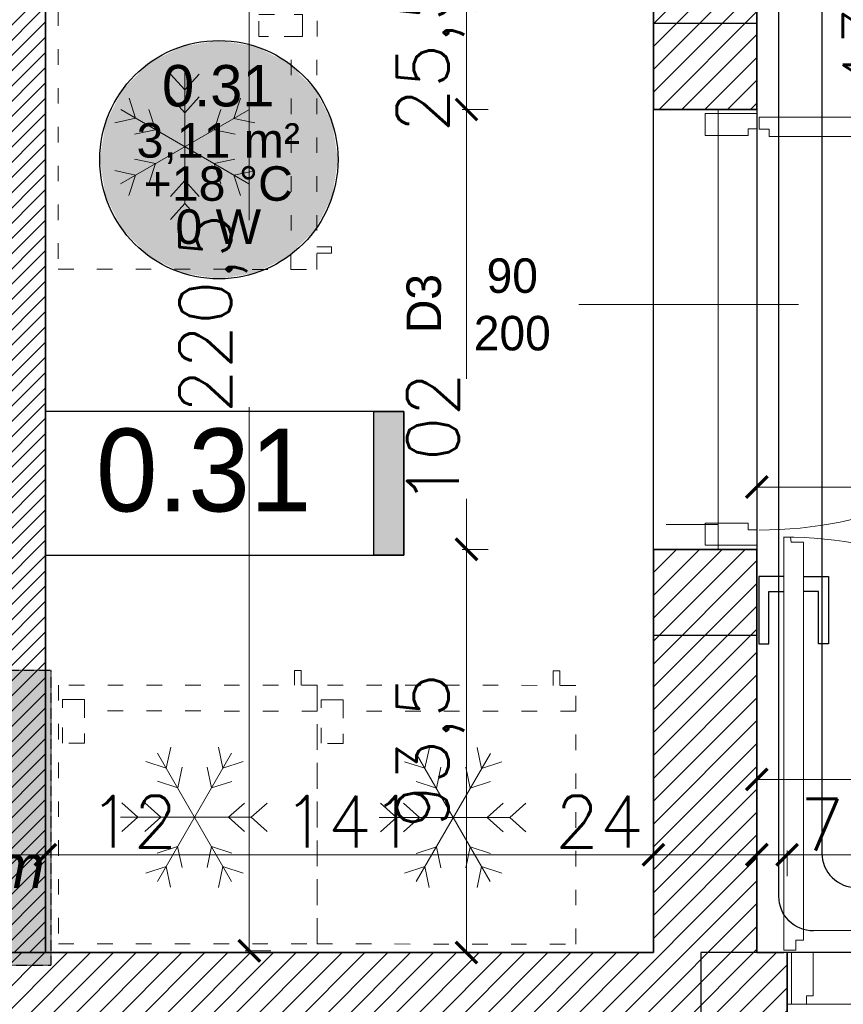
# Model space of a CAD drawing. Header units: millimetres. Extents: x -740 to 33545, y -26688 to 22494.
# Tile 110 of 256: x 9088 to 9279, y 10822 to 11050. Entities that reach past the tile are written whole.
import ezdxf
from ezdxf.enums import TextEntityAlignment as Align
from ezdxf.lldxf.tags import DXFTag

# ---------------------------------------------------------------- set-up
doc = ezdxf.new("R2010")
doc.units = ezdxf.units.MM
doc.header["$MEASUREMENT"] = 0
doc.linetypes.add('ACAD_ISO03W100', pattern=[30, 12, -18])
doc.linetypes.add('HIDDENX2', pattern=[0.1905, 0.127, -0.0635])
doc.layers.get('Defpoints').update_dxf_attribs({"color": 252})
for name, color, linetype in [('_I_EKO_PODKLAD 3', 252, 'Continuous'), ('stolarka', 252, 'Continuous'), ('tabelki opis', 252, 'Continuous'), ('ULTRA-GASTRO TECHNOLOGIA', 252, 'Continuous')]:
    doc.layers.add(name, color=color, linetype=linetype)
for name, color, linetype, lineweight in [('A_istniejące ściany', 252, 'Continuous', 35), ('A_l.przerywana', 252, 'ICAD_ISO03W100', 9), ('A_opisy', 252, 'Continuous', 15), ('A_wyposażenie', 252, 'Continuous', 9), ('l.przerywana', 252, 'ICAD_ISO03W100', 5), ('l.wypełnien', 252, 'Continuous', 5), ('wymiarowanie', 252, 'Continuous', 9)]:
    doc.layers.add(name, color=color, linetype=linetype, lineweight=lineweight)
for name, color, linetype, lineweight, true_color in [('IS_Heating_cooling floor', 7, 'HIDDENX2', 25, 0x008000), ('IS_Room (Automatic)', 7, 'Continuous', 25, 0x000000), ('IS_Strefa podłóg', 7, 'Continuous', 25, 0x008000), ('IS_Wężownica OChP', 7, 'Continuous', 25, 0x800080)]:
    doc.layers.add(name, color=color, linetype=linetype, lineweight=lineweight, true_color=true_color)
doc.styles.add('Arial_____', font='arial.ttf')
doc.styles.add('Arial__I__', font='ariali.ttf')
doc.styles.add('styl2', font='simplex.shx')
tags = doc.linetypes.add('ICAD_ISO03W100', pattern=[30, 12, -18]).pattern_tags.tags
tags[6:7] = [DXFTag(74, 4), DXFTag(75, 0), DXFTag(340, '0'), DXFTag(46, 1.0), DXFTag(50, 0.0), DXFTag(44, 0.0), DXFTag(45, 0.0)]
tags[4:5] = [DXFTag(74, 4), DXFTag(75, 0), DXFTag(340, '0'), DXFTag(46, 1.0), DXFTag(50, 0.0), DXFTag(44, 0.0), DXFTag(45, 0.0)]
doc.dimstyles.new('Skala 1-50', dxfattribs={"dimtxt": 12, "dimasz": 5, "dimexe": 1, "dimexo": 1, "dimgap": 1.5, "dimtad": 1, "dimdec": 1, "dimrnd": 0.5, "dimtxsty": 'styl2', "dimblk": 'ARCHTICK', "dimcen": 5, "dimadec": 0, "dimazin": 0, "dimtfac": 1, "dimtdec": 1, "dimtmove": 1, "dimatfit": 3, "dimldrblk": 'ARCHTICK', "dimfxl": 0, "dimlwd": -1, "dimlwe": -1, "dimarcsym": 0})

# ---------------------------------------------------------------- blocks, each defined once
blk = doc.blocks.new('_ArchTick')
at = {"color": 0, "linetype": 'ByBlock', "const_width": 0.15}
blk.add_lwpolyline([(-0.5, -0.5), (0.5, 0.5)], dxfattribs=at)
blk = doc.blocks.new('*D1148')
at = {"layer": 'Defpoints', "color": 0}
for p in [(9384.19, 11058.36), (9259.19, 11044.42), (9384.19, 11040.75)]:
    blk.add_point(p, dxfattribs=at)
at = {"layer": 'wymiarowanie', "color": 0}
for p, q in [((9259.19, 11053.36), (9259.19, 11059.36)), ((9259.19, 11058.36), (9302.96, 11058.36)), ((9384.19, 11058.36), (9330.59, 11058.36)), ((9384.19, 11053.36), (9384.19, 11059.36))]:
    blk.add_line(p, q, dxfattribs=at)
at = {"layer": 'wymiarowanie', "color": 0, "xscale": 5, "yscale": 5, "zscale": 5, "rotation": 180}
blk.add_blockref('_ArchTick', (9259.19, 11058.36), dxfattribs=at)
at = {"layer": 'wymiarowanie', "color": 0, "xscale": 5, "yscale": 5, "zscale": 5}
blk.add_blockref('_ArchTick', (9384.19, 11058.36), dxfattribs=at)
at = {"layer": 'wymiarowanie', "color": 0, "insert": (9316.77, 11066.16), "char_height": 12, "attachment_point": 5, "style": 'styl2'}
blk.add_mtext('125', dxfattribs=at)
blk = doc.blocks.new('A$C176D455E')
at = {"layer": '_I_EKO_PODKLAD 3', "lineweight": 9}
for p, q in [((16.24, 30.32), (12.93, 34.01)), ((16.24, 30.32), (19.55, 34.01)), ((16.24, 0), (16.24, 30.32)), ((4.85, 23.74), (3.31, 28.45)), ((16.24, 25.02), (12.93, 28.71)), ((16.24, 25.02), (19.55, 28.71)), ((27.64, 23.74), (29.17, 28.45)), ((31.11, 8.58), (1.38, 25.75)), ((1.38, 8.58), (31.11, 25.75)), ((9.44, 21.09), (7.9, 25.8)), ((23.04, 21.09), (24.58, 25.8)), ((4.85, 23.74), (0, 22.72)), ((27.64, 23.74), (32.48, 22.72)), ((9.44, 21.09), (4.59, 20.07)), ((23.04, 21.09), (27.89, 20.07)), ((9.44, 13.24), (4.59, 14.26)), ((23.04, 13.24), (27.89, 14.26)), ((4.85, 10.59), (0, 11.61)), ((9.44, 13.24), (7.9, 8.53)), ((23.04, 13.24), (24.58, 8.53)), ((27.64, 10.59), (32.48, 11.61)), ((4.85, 10.59), (3.31, 5.88)), ((16.24, 9.31), (12.93, 5.62)), ((16.24, 9.31), (19.55, 5.62)), ((27.64, 10.59), (29.17, 5.88)), ((16.24, 4.01), (12.93, 0.32)), ((16.24, 4.01), (19.55, 0.32))]:
    blk.add_line(p, q, dxfattribs=at)
blk = doc.blocks.new('A$C740E6856')
at = {"layer": '_I_EKO_PODKLAD 3', "linetype": 'ACAD_ISO03W100', "lineweight": 13, "ltscale": 0.3}
for p, q in [((9.37, 60), (9.37, 6.02)), ((0, 54.74), (3.37, 54.74))]:
    blk.add_line(p, q, dxfattribs=at)
at = {"layer": '_I_EKO_PODKLAD 3', "lineweight": 13}
for p, q in [((3.37, 56.27), (0, 56.27)), ((0, 56.27), (0, 54.74))]:
    blk.add_line(p, q, dxfattribs=at)
at = {"layer": '_I_EKO_PODKLAD 3', "linetype": 'ACAD_ISO03W100', "lineweight": 13, "ltscale": 0.3}
blk.add_lwpolyline([(3.37, 0), (63.37, 0), (63.37, 60), (3.37, 60)], close=True, dxfattribs=at)
at = {"layer": '_I_EKO_PODKLAD 3', "linetype": 'ACAD_ISO03W100', "lineweight": 13, "ltscale": 0.5}
blk.add_lwpolyline([(8.65, 0.91), (6.75, 0.91), (6.75, 6.02), (10.98, 6.02)], dxfattribs=at)
at = {"layer": '_I_EKO_PODKLAD 3', "linetype": 'ACAD_ISO03W100', "lineweight": 13, "ltscale": 0.3}
blk.add_lwpolyline([(14.61, 6.02), (16.85, 6.02), (16.85, 0.91), (11.8, 0.91)], dxfattribs=at)
at = {"layer": '_I_EKO_PODKLAD 3'}
blk.add_blockref('A$C176D455E', (17.78, 14.41), dxfattribs=at)
blk = doc.blocks.new('*D2263')
at = {"layer": 'Defpoints', "color": 0}
for p in [(9154.45, 11054.32), (9141.48, 10833.91), (9160.29, 10833.91)]:
    blk.add_point(p, dxfattribs=at)
at = {"layer": 'wymiarowanie', "color": 0}
for p, q in [((9146.48, 11054.32), (9140.48, 11054.32)), ((9141.48, 11054.32), (9141.48, 11003.38)), ((9141.48, 10833.91), (9141.48, 10959.98)), ((9146.48, 10833.91), (9140.48, 10833.91))]:
    blk.add_line(p, q, dxfattribs=at)
at = {"layer": 'wymiarowanie', "color": 0, "xscale": 5, "yscale": 5, "zscale": 5}
for p, rotation in [((9141.48, 11054.32), 90), ((9141.48, 10833.91), 270)]:
    blk.add_blockref('_ArchTick', p, dxfattribs=dict(at, rotation=rotation))
at = {"layer": 'wymiarowanie', "color": 0, "insert": (9133.13, 10981.68), "char_height": 12, "attachment_point": 5, "rotation": 90, "style": 'styl2'}
blk.add_mtext('220,5', dxfattribs=at)
blk = doc.blocks.new('*D2268')
at = {"layer": 'Defpoints', "color": 0}
for p in [(9259.19, 10886.01), (9604.19, 10886.01), (9259.19, 10873.67)]:
    blk.add_point(p, dxfattribs=at)
at = {"layer": 'wymiarowanie', "color": 0}
for p, q in [((9259.19, 10878.67), (9259.19, 10872.67)), ((9604.19, 10878.67), (9604.19, 10872.67)), ((9259.19, 10873.67), (9399.62, 10873.67)), ((9604.19, 10873.67), (9429.04, 10873.67))]:
    blk.add_line(p, q, dxfattribs=at)
at = {"layer": 'wymiarowanie', "color": 0, "xscale": 5, "yscale": 5, "zscale": 5, "rotation": 180}
blk.add_blockref('_ArchTick', (9259.19, 10873.67), dxfattribs=at)
at = {"layer": 'wymiarowanie', "color": 0, "xscale": 5, "yscale": 5, "zscale": 5}
blk.add_blockref('_ArchTick', (9604.19, 10873.67), dxfattribs=at)
at = {"layer": 'wymiarowanie', "color": 0, "insert": (9414.33, 10881.47), "char_height": 12, "attachment_point": 5, "style": 'styl2'}
blk.add_mtext('345', dxfattribs=at)
blk = doc.blocks.new('*D2269')
at = {"layer": 'Defpoints', "color": 0}
for p in [(9235.19, 10871.63), (9259.19, 10868.55), (9235.19, 10856.21)]:
    blk.add_point(p, dxfattribs=at)
at = {"layer": 'wymiarowanie', "color": 0}
for p, q in [((9235.19, 10861.21), (9235.19, 10855.21)), ((9259.19, 10861.21), (9259.19, 10855.21)), ((9259.19, 10856.21), (9235.19, 10856.21))]:
    blk.add_line(p, q, dxfattribs=at)
at = {"layer": 'wymiarowanie', "color": 0, "xscale": 5, "yscale": 5, "zscale": 5, "rotation": 180}
blk.add_blockref('_ArchTick', (9235.19, 10856.21), dxfattribs=at)
at = {"layer": 'wymiarowanie', "color": 0, "xscale": 5, "yscale": 5, "zscale": 5}
blk.add_blockref('_ArchTick', (9259.19, 10856.21), dxfattribs=at)
at = {"layer": 'wymiarowanie', "color": 0, "insert": (9222.63, 10863.86), "char_height": 12, "attachment_point": 5, "style": 'styl2'}
blk.add_mtext('24', dxfattribs=at)
blk = doc.blocks.new('*D2270')
at = {"layer": 'Defpoints', "color": 0}
for p in [(9094.19, 10875.58), (9235.19, 10871.63), (9094.19, 10856.21)]:
    blk.add_point(p, dxfattribs=at)
at = {"layer": 'wymiarowanie', "color": 0}
for p, q in [((9094.19, 10861.21), (9094.19, 10855.21)), ((9235.19, 10861.21), (9235.19, 10855.21)), ((9235.19, 10856.21), (9094.19, 10856.21))]:
    blk.add_line(p, q, dxfattribs=at)
at = {"layer": 'wymiarowanie', "color": 0, "xscale": 5, "yscale": 5, "zscale": 5, "rotation": 180}
blk.add_blockref('_ArchTick', (9094.19, 10856.21), dxfattribs=at)
at = {"layer": 'wymiarowanie', "color": 0, "xscale": 5, "yscale": 5, "zscale": 5}
blk.add_blockref('_ArchTick', (9235.19, 10856.21), dxfattribs=at)
at = {"layer": 'wymiarowanie', "color": 0, "insert": (9164.69, 10863.86), "char_height": 12, "attachment_point": 5, "style": 'styl2'}
blk.add_mtext('141', dxfattribs=at)
blk = doc.blocks.new('*D2273')
at = {"layer": 'Defpoints', "color": 0}
for p in [(9082.19, 10869.69), (9094.19, 10869.69), (9082.19, 10856.21)]:
    blk.add_point(p, dxfattribs=at)
at = {"layer": 'wymiarowanie', "color": 0}
for p, q in [((9082.19, 10861.21), (9082.19, 10855.21)), ((9094.19, 10861.21), (9094.19, 10855.21)), ((9094.19, 10856.21), (9082.19, 10856.21)), ((9094.19, 10856.21), (9123.82, 10856.21))]:
    blk.add_line(p, q, dxfattribs=at)
at = {"layer": 'wymiarowanie', "color": 0, "xscale": 5, "yscale": 5, "zscale": 5, "rotation": 180}
blk.add_blockref('_ArchTick', (9082.19, 10856.21), dxfattribs=at)
at = {"layer": 'wymiarowanie', "color": 0, "xscale": 5, "yscale": 5, "zscale": 5}
blk.add_blockref('_ArchTick', (9094.19, 10856.21), dxfattribs=at)
at = {"layer": 'wymiarowanie', "color": 0, "insert": (9114.56, 10863.86), "char_height": 12, "attachment_point": 5, "style": 'styl2'}
blk.add_mtext('12', dxfattribs=at)
blk = doc.blocks.new('*D2538')
at = {"layer": 'Defpoints', "color": 0}
for p in [(9384.19, 10958.52), (9259.19, 10954.08), (9384.19, 10941.47)]:
    blk.add_point(p, dxfattribs=at)
at = {"layer": 'wymiarowanie', "color": 0}
for p, q in [((9259.19, 10946.47), (9259.19, 10940.47)), ((9384.19, 10946.47), (9384.19, 10940.47)), ((9259.19, 10941.47), (9384.19, 10941.47))]:
    blk.add_line(p, q, dxfattribs=at)
at = {"layer": 'wymiarowanie', "color": 0, "xscale": 5, "yscale": 5, "zscale": 5, "rotation": 180}
blk.add_blockref('_ArchTick', (9259.19, 10941.47), dxfattribs=at)
at = {"layer": 'wymiarowanie', "color": 0, "xscale": 5, "yscale": 5, "zscale": 5}
blk.add_blockref('_ArchTick', (9384.19, 10941.47), dxfattribs=at)
at = {"layer": 'wymiarowanie', "color": 0, "insert": (9321.69, 10949.27), "char_height": 12, "attachment_point": 5, "style": 'styl2'}
blk.add_mtext('125', dxfattribs=at)
blk = doc.blocks.new('*D2542')
at = {"layer": 'Defpoints', "color": 0}
for p in [(9266.19, 10856.21), (9259.19, 10833.52), (9266.19, 10833.52)]:
    blk.add_point(p, dxfattribs=at)
at = {"layer": 'wymiarowanie', "color": 0}
for p, q in [((9259.19, 10851.21), (9259.19, 10857.21)), ((9266.19, 10851.21), (9266.19, 10857.21)), ((9259.19, 10856.21), (9266.19, 10856.21))]:
    blk.add_line(p, q, dxfattribs=at)
at = {"layer": 'wymiarowanie', "color": 0, "xscale": 5, "yscale": 5, "zscale": 5, "rotation": 180}
blk.add_blockref('_ArchTick', (9259.19, 10856.21), dxfattribs=at)
at = {"layer": 'wymiarowanie', "color": 0, "xscale": 5, "yscale": 5, "zscale": 5}
blk.add_blockref('_ArchTick', (9266.19, 10856.21), dxfattribs=at)
at = {"layer": 'wymiarowanie', "color": 0, "insert": (9274.31, 10863.19), "char_height": 12, "attachment_point": 5, "style": 'styl2'}
blk.add_mtext('7', dxfattribs=at)
blk = doc.blocks.new('*D2543')
at = {"layer": 'Defpoints', "color": 0}
for p in [(9368.19, 10856.21), (9266.19, 10833.52), (9368.19, 10833.52)]:
    blk.add_point(p, dxfattribs=at)
at = {"layer": 'wymiarowanie', "color": 0}
for p, q in [((9266.19, 10851.21), (9266.19, 10857.21)), ((9368.19, 10851.21), (9368.19, 10857.21)), ((9266.19, 10856.21), (9332.42, 10856.21)), ((9368.19, 10856.21), (9360.19, 10856.21))]:
    blk.add_line(p, q, dxfattribs=at)
at = {"layer": 'wymiarowanie', "color": 0, "xscale": 5, "yscale": 5, "zscale": 5, "rotation": 180}
blk.add_blockref('_ArchTick', (9266.19, 10856.21), dxfattribs=at)
at = {"layer": 'wymiarowanie', "color": 0, "xscale": 5, "yscale": 5, "zscale": 5}
blk.add_blockref('_ArchTick', (9368.19, 10856.21), dxfattribs=at)
at = {"layer": 'wymiarowanie', "color": 0, "insert": (9346.3, 10864.01), "char_height": 12, "attachment_point": 5, "style": 'styl2'}
blk.add_mtext('102', dxfattribs=at)
blk = doc.blocks.new('*D2710')
at = {"layer": 'Defpoints', "color": 0}
for p in [(9235.19, 11054.32), (9191.85, 11029.02), (9235.19, 11029.02)]:
    blk.add_point(p, dxfattribs=at)
at = {"layer": 'wymiarowanie', "color": 0}
for p, q in [((9196.85, 11054.32), (9190.85, 11054.32)), ((9191.85, 11054.32), (9191.85, 11029.02)), ((9196.85, 11029.02), (9190.85, 11029.02))]:
    blk.add_line(p, q, dxfattribs=at)
at = {"layer": 'wymiarowanie', "color": 0, "xscale": 5, "yscale": 5, "zscale": 5}
for p, rotation in [((9191.85, 11054.32), 90), ((9191.85, 11029.02), 270)]:
    blk.add_blockref('_ArchTick', p, dxfattribs=dict(at, rotation=rotation))
at = {"layer": 'wymiarowanie', "color": 0, "insert": (9183.5, 11041.67), "char_height": 12, "attachment_point": 5, "rotation": 90, "style": 'styl2'}
blk.add_mtext('25,5', dxfattribs=at)
blk = doc.blocks.new('*D2711')
at = {"layer": 'Defpoints', "color": 0}
for p in [(9235.19, 11029.02), (9191.85, 10927.02), (9235.19, 10927.02)]:
    blk.add_point(p, dxfattribs=at)
at = {"layer": 'wymiarowanie', "color": 0}
for p, q in [((9196.85, 11029.02), (9190.85, 11029.02)), ((9191.85, 11029.02), (9191.85, 10966.53)), ((9191.85, 10927.02), (9191.85, 10938.76)), ((9196.85, 10927.02), (9190.85, 10927.02))]:
    blk.add_line(p, q, dxfattribs=at)
at = {"layer": 'wymiarowanie', "color": 0, "xscale": 5, "yscale": 5, "zscale": 5}
for p, rotation in [((9191.85, 11029.02), 90), ((9191.85, 10927.02), 270)]:
    blk.add_blockref('_ArchTick', p, dxfattribs=dict(at, rotation=rotation))
at = {"layer": 'wymiarowanie', "color": 0, "insert": (9184.05, 10952.65), "char_height": 12, "attachment_point": 5, "rotation": 90, "style": 'styl2'}
blk.add_mtext('102', dxfattribs=at)
blk = doc.blocks.new('*D2712')
at = {"layer": 'Defpoints', "color": 0}
for p in [(9235.19, 10927.02), (9191.85, 10833.52), (9235.19, 10833.52)]:
    blk.add_point(p, dxfattribs=at)
at = {"layer": 'wymiarowanie', "color": 0}
for p, q in [((9196.85, 10927.02), (9190.85, 10927.02)), ((9191.85, 10927.02), (9191.85, 10833.52)), ((9196.85, 10833.52), (9190.85, 10833.52))]:
    blk.add_line(p, q, dxfattribs=at)
at = {"layer": 'wymiarowanie', "color": 0, "xscale": 5, "yscale": 5, "zscale": 5}
for p, rotation in [((9191.85, 10927.02), 90), ((9191.85, 10833.52), 270)]:
    blk.add_blockref('_ArchTick', p, dxfattribs=dict(at, rotation=rotation))
at = {"layer": 'wymiarowanie', "color": 0, "insert": (9183.5, 10880.27), "char_height": 12, "attachment_point": 5, "rotation": 90, "style": 'styl2'}
blk.add_mtext('93,5', dxfattribs=at)
blk = doc.blocks.new('*D2725')
at = {"layer": 'Defpoints', "color": 0}
for p in [(9259.19, 11072.32), (9259.19, 11029.02), (9295.31, 11029.02)]:
    blk.add_point(p, dxfattribs=at)
at = {"layer": 'wymiarowanie', "color": 0}
for p, q in [((9290.31, 11072.32), (9296.31, 11072.32)), ((9295.31, 11072.32), (9295.31, 11029.02)), ((9290.31, 11029.02), (9296.31, 11029.02))]:
    blk.add_line(p, q, dxfattribs=at)
at = {"layer": 'wymiarowanie', "color": 0, "xscale": 5, "yscale": 5, "zscale": 5}
for p, rotation in [((9295.31, 11072.32), 90), ((9295.31, 11029.02), 270)]:
    blk.add_blockref('_ArchTick', p, dxfattribs=dict(at, rotation=rotation))
at = {"layer": 'wymiarowanie', "color": 0, "insert": (9286.97, 11050.67), "char_height": 12, "attachment_point": 5, "rotation": 90, "style": 'styl2'}
blk.add_mtext('43,5', dxfattribs=at)
blk = doc.blocks.new('*D2726')
at = {"layer": 'Defpoints', "color": 0}
for p in [(9259.19, 11029.02), (9259.19, 10927.02), (9295.31, 10927.02)]:
    blk.add_point(p, dxfattribs=at)
at = {"layer": 'wymiarowanie', "color": 0}
for p, q in [((9290.31, 11029.02), (9296.31, 11029.02)), ((9295.31, 11029.02), (9295.31, 10927.02)), ((9290.31, 10927.02), (9296.31, 10927.02))]:
    blk.add_line(p, q, dxfattribs=at)
at = {"layer": 'wymiarowanie', "color": 0, "xscale": 5, "yscale": 5, "zscale": 5}
for p, rotation in [((9295.31, 11029.02), 90), ((9295.31, 10927.02), 270)]:
    blk.add_blockref('_ArchTick', p, dxfattribs=dict(at, rotation=rotation))
at = {"layer": 'wymiarowanie', "color": 0, "insert": (9287.51, 10978.02), "char_height": 12, "attachment_point": 5, "rotation": 90, "style": 'styl2'}
blk.add_mtext('102', dxfattribs=at)
blk = doc.blocks.new('*D2727')
at = {"layer": 'Defpoints', "color": 0}
for p in [(9259.19, 10927.02), (9279.52, 10833.92), (9295.31, 10833.92)]:
    blk.add_point(p, dxfattribs=at)
at = {"layer": 'wymiarowanie', "color": 0}
for p, q in [((9290.31, 10927.02), (9296.31, 10927.02)), ((9295.31, 10927.02), (9295.31, 10833.92)), ((9290.31, 10833.92), (9296.31, 10833.92))]:
    blk.add_line(p, q, dxfattribs=at)
at = {"layer": 'wymiarowanie', "color": 0, "xscale": 5, "yscale": 5, "zscale": 5}
for p, rotation in [((9295.31, 10927.02), 90), ((9295.31, 10833.92), 270)]:
    blk.add_blockref('_ArchTick', p, dxfattribs=dict(at, rotation=rotation))
at = {"layer": 'wymiarowanie', "color": 0, "insert": (9287.51, 10880.47), "char_height": 12, "attachment_point": 5, "rotation": 90, "style": 'styl2'}
blk.add_mtext('93', dxfattribs=at)

msp = doc.modelspace()

# ---------------------------------------------------------------- hatches: boundary and pattern name
at = {"layer": 'IS_Heating_cooling floor', "lineweight": 50, "true_color": 0xffffff, "transparency": 33554687}
msp.add_hatch(color=7, dxfattribs=at).paths.add_polyline_path([(9009.28, 10830.63), (9095.55, 10830.63), (9095.55, 10898.93), (9009.28, 10898.93)])
at = {"layer": 'IS_Room (Automatic)', "lineweight": 50, "true_color": 0xffffff, "transparency": 33554687}
msp.add_hatch(color=7, dxfattribs=at).paths.add_polyline_path([(9162.05, 11017.38), (9160.7, 11025.92), (9156.78, 11033.62), (9150.66, 11039.74), (9142.96, 11043.66), (9134.42, 11045.01), (9125.89, 11043.66), (9118.18, 11039.74), (9112.07, 11033.62), (9108.15, 11025.92), (9106.79, 11017.38), (9108.15, 11008.85), (9112.07, 11001.14), (9118.18, 10995.03), (9125.89, 10991.11), (9134.42, 10989.75), (9142.96, 10991.11), (9150.66, 10995.03), (9156.78, 11001.14), (9160.7, 11008.85)])
at = {"layer": 'l.wypełnien'}
h = msp.add_hatch(dxfattribs=at)
h.set_pattern_fill('ANSI31', color=256, scale=30, style=0)
edge = h.paths.add_edge_path()
edge.add_line((8932.19, 10920.7), (8932.19, 10978.67))
edge.add_line((8932.19, 10978.67), (8932.19, 11023.17))
edge.add_line((8932.19, 11023.17), (8932.19, 11086.55))
edge.add_line((8932.19, 11086.55), (8932.19, 11090.05))
edge.add_line((8932.19, 11090.05), (8887.19, 11090.05))
edge.add_line((8887.19, 11090.05), (8887.19, 10920.7))
edge.add_line((8887.19, 10920.7), (8932.19, 10920.7))
h.paths.add_polyline_path([(9644.52, 11095.63), (9645.19, 11095.63), (9645.19, 11322.32), (9879.19, 11322.32), (9879.19, 11234.32), (9924.19, 11234.32), (9924.19, 11368.7), (9592.09, 11368.7), (9506.19, 11368.7), (9506.19, 11323.52), (9604.19, 11323.52), (9604.19, 11095.63)])
h.paths.add_polyline_path([(8887.19, 10686.04), (8932.19, 10686.04), (8932.19, 10794.52), (9246.19, 10794.52), (9246.19, 10833.52), (9259.19, 10833.52), (9259.19, 10907.02), (9235.19, 10907.02), (9235.19, 10833.52), (8932.19, 10833.52), (8932.19, 10920.7), (8887.19, 10920.7)])
h.paths.add_polyline_path([(8975.77, 11323.52), (9235.19, 11323.52), (9259.19, 11323.52), (9360.94, 11323.52), (9360.94, 11368.7), (8975.77, 11368.7)])
h.paths.add_polyline_path([(8887.19, 11368.7), (8887.19, 11236.3), (8907.93, 11236.3), (8932.19, 11236.3), (8932.19, 11323.52), (8975.77, 11323.52), (8975.77, 11368.7)])
h.paths.add_polyline_path([(9604.19, 11095.63), (9644.52, 11095.63), (9644.52, 11090.06), (9645.19, 11090.06), (9645.19, 11005.43), (9612.19, 11005.43), (9612.19, 11018.43), (9604.19, 11018.43)])
h.paths.add_polyline_path([(9924.19, 11095.63), (9924.19, 11158.89), (9879.19, 11158.89), (9879.19, 11095.63)])
h.paths.add_polyline_path([(9246.19, 10833.52), (9246.19, 10794.52), (9266.19, 10794.52), (9266.19, 10833.52)])
h.paths.add_polyline_path([(9879.19, 11078.49), (9924.19, 11078.59), (9924.19, 11095.63), (9879.19, 11095.63)])
h.paths.add_polyline_path([(9259.19, 10907.02), (9259.19, 10927.02), (9250.18, 10927.02), (9235.19, 10927.02), (9235.19, 10907.02)])
h.paths.add_polyline_path([(9235.19, 11072.32), (9235.19, 11052.32), (9259.19, 11052.32), (9259.19, 11072.32)])
h.paths.add_polyline_path([(9235.19, 11029.02), (9250.18, 11029.02), (9259.19, 11029.02), (9259.19, 11035.15), (9259.19, 11049.02), (9235.19, 11049.02)])
h.paths.add_polyline_path([(9235.19, 11323.52), (9235.19, 11303.52), (9259.19, 11303.52), (9259.19, 11323.52)])
h.paths.add_polyline_path([(9235.19, 11186.92), (9259.19, 11186.92), (9259.19, 11186.92), (9259.19, 11191.52), (9259.19, 11199.52), (9259.19, 11199.52), (9235.19, 11199.52), (9235.19, 11191.52)])
h.paths.add_polyline_path([(9235.19, 11174.32), (9247.19, 11174.32), (9259.19, 11174.32), (9259.19, 11174.32), (9259.19, 11186.92), (9259.19, 11186.92), (9235.19, 11186.92), (9235.19, 11174.32)])
h.paths.add_polyline_path([(9259.19, 11049.02), (9259.19, 11051.92), (9259.19, 11052.32), (9235.19, 11052.32), (9235.19, 11049.02), (9259.19, 11049.02)])
h = msp.add_hatch(dxfattribs=at)
h.set_pattern_fill('ANSI31', color=256, scale=20, style=0)
h.paths.add_polyline_path([(9094.19, 10833.52), (9094.19, 11054.32), (9235.19, 11054.32), (9235.19, 11066.32), (9077.19, 11066.32), (9077.19, 11054.32), (9082.19, 11054.32), (9082.19, 10946.52), (9077.19, 10946.52), (9077.19, 10938.52), (9082.19, 10938.52), (9082.19, 10833.52), (9094.19, 10833.52)])
h.paths.add_polyline_path([(9384.19, 10958.52), (9451.64, 10958.52), (9451.64, 10966.52), (9392.19, 10966.52), (9392.19, 11081.52), (9604.19, 11081.52), (9604.19, 11089.52), (9392.19, 11089.52), (9392.19, 11094.52), (9384.19, 11094.52)])
h.paths.add_polyline_path([(9612.19, 11005.43), (9645.19, 11005.43), (9645.19, 10990.32), (9645.19, 10978.32), (9645.19, 10951.32), (9604.19, 10951.32), (9604.19, 10958.52), (9543.64, 10958.52), (9543.64, 10966.52), (9604.19, 10966.52), (9604.19, 11018.43), (9612.19, 11018.43)])
h.paths.add_polyline_path([(8932.19, 11054.32), (8975.19, 11054.32), (8975.19, 11066.32), (8932.19, 11066.32)])
h.paths.add_polyline_path([(8932.19, 10938.52), (8985.19, 10938.52), (8985.19, 10946.52), (8932.19, 10946.52)])
at = {"layer": 'tabelki opis'}
msp.add_hatch(color=256, dxfattribs=at).paths.add_polyline_path([(9177.35, 10925.71), (9177.35, 10958.97), (9170.38, 10958.97), (9170.38, 10925.71)])

# ---------------------------------------------------------------- linework, layer by layer
at = {"layer": 'A_istniejące ściany'}
msp.add_line((9265.48, 10833.52), (9259.19, 10833.52), dxfattribs=at)
for points in [[(9235.19, 11072.32), (9235.19, 11029.02)], [(9094.19, 10833.52), (9094.19, 11054.32)], [(9094.19, 10946.52), (9094.19, 11054.32)], [(9259.19, 11029.02), (9259.19, 11051.92)], [(9235.19, 11029.02), (9259.19, 11029.02)], [(9235.19, 10927.02), (9235.19, 10833.52)], [(9235.19, 10927.02), (9259.19, 10927.02)], [(9259.19, 10833.52), (9259.19, 10927.02)], [(9235.19, 10833.52), (8932.19, 10833.52)], [(9266.19, 10833.52), (9266.19, 10794.52)]]:
    msp.add_lwpolyline(points, dxfattribs=at)
at = {"layer": 'A_l.przerywana', "lineweight": 30, "ltscale": 0.3}
for points in [[(9235.19, 11049.02), (9259.19, 11049.02), (9259.19, 10907.02), (9235.19, 10907.02)], [(9246.19, 10794.52), (9388.19, 10794.52), (9388.19, 10833.52), (9246.19, 10833.52)]]:
    msp.add_lwpolyline(points, close=True, dxfattribs=at)
at = {"layer": 'A_l.przerywana', "ltscale": 0.3}
msp.add_lwpolyline([(9238.18, 10932.77), (9250.18, 10932.77)], dxfattribs=at)
msp.add_lwpolyline([(9368.19, 10833.52), (9368.19, 10821.52), (9266.19, 10821.52), (9266.19, 10833.52)], close=True, dxfattribs=at)
at = {"layer": 'A_opisy'}
msp.add_line((9268.87, 10983.77), (9213.87, 10983.77), dxfattribs=at)
at = {"layer": 'A_opisy', "ltscale": 0.3}
for points in [[(9187.87, 10983.77), (9213.87, 10983.77), (9213.87, 10996.77), (9187.87, 10996.77)], [(9187.87, 10970.77), (9213.87, 10970.77), (9213.87, 10983.77), (9187.87, 10983.77)]]:
    msp.add_lwpolyline(points, close=True, dxfattribs=at)
at = {"layer": 'IS_Heating_cooling floor'}
msp.add_lwpolyline([(9009.28, 10830.63), (9095.55, 10830.63), (9095.55, 10898.93), (9009.28, 10898.93)], close=True, dxfattribs=at)
at = {"layer": 'IS_Room (Automatic)'}
msp.add_circle((9134.42, 11017.38), 27.63, dxfattribs=at)
at = {"layer": 'IS_Strefa podłóg', "extrusion": (0, -1.46924e-60, -1)}
msp.add_lwpolyline([(-9394.45, 10833.52), (-9259.3, 10833.52), (-9259.27, 11191.51), (-9384.28, 11191.52), (-9384.27, 10958.52), (-9604.28, 10958.51), (-9604.28, 10834.31), (-9394.45, 10834.31)], close=True, dxfattribs=at)
at = {"layer": 'IS_Wężownica OChP', "color": 212, "true_color": 0xc800c8, "transparency": 33554687}
for points in [[(9591.3, 10839.29), (9272.31, 10838.54, -0.414883), (9264.29, 10846.54), (9264.28, 11064.99, -0.414238), (9272.28, 11072.99), (9296.27, 11072.99, 0.414237)], [(9282.28, 11062.99, 0.414238), (9274.28, 11054.99), (9274.29, 10856.58, 0.41641), (9282.35, 10848.58)]]:
    msp.add_lwpolyline(points, format="xyb", dxfattribs=at)
at = {"layer": 'l.przerywana', "ltscale": 0.3}
msp.add_lwpolyline([(9235.19, 11029.02), (9250.18, 11029.02), (9250.18, 10927.02), (9235.19, 10927.02)], dxfattribs=at)
at = {"layer": 'stolarka', "lineweight": 9}
for points in [[(9259.76, 11024.48), (9259.76, 11027.27), (9355.53, 11027.27), (9355.52, 11025.76), (9354.37, 11025.58), (9354.37, 11022.74), (9262.06, 11022.74), (9262.06, 11024.48), (9259.76, 11024.48)], [(9268.26, 10834.1), (9265.48, 10834.1), (9265.48, 10929.87), (9266.98, 10929.85), (9267.16, 10928.71), (9270, 10928.71), (9270, 10836.4), (9268.26, 10836.4), (9268.26, 10834.1)]]:
    msp.add_lwpolyline(points, dxfattribs=at)
at = {"layer": 'stolarka'}
for points in [[(9265.48, 10920.75), (9259.67, 10920.75), (9259.67, 10905.09), (9261.99, 10905.09), (9261.99, 10917.27), (9265.48, 10917.27)], [(9270, 10920.75), (9275.8, 10920.75), (9275.8, 10905.09), (9273.48, 10905.09), (9273.48, 10917.27), (9270, 10917.27)]]:
    msp.add_lwpolyline(points, dxfattribs=at)
at = {"layer": 'stolarka', "linetype": 'ICAD_ISO03W100', "lineweight": 13, "ltscale": 0.3}
for centre, start, end in [((9259.76, 11027.27), 270.0003, 0.0531), ((9265.47, 10834.1), 0.0003, 90.0531)]:
    msp.add_arc(centre, 95.77, start, end, dxfattribs=at)
at = {"layer": 'tabelki opis'}
msp.add_lwpolyline([(9177.35, 10958.97), (9094.19, 10958.97), (9094.19, 10925.71), (9177.35, 10925.71), (9177.35, 10958.97)], dxfattribs=at)
msp.add_lwpolyline([(9177.35, 10925.71), (9170.38, 10925.71), (9170.38, 10958.97), (9177.35, 10958.97)], close=True, dxfattribs=at)
at = {"layer": 'ULTRA-GASTRO TECHNOLOGIA', "linetype": 'Continuous', "lineweight": 13}
for points in [[(9257.21, 11023.02), (9257.21, 11024.53), (9259.19, 11024.53), (9259.19, 11028.07), (9247.19, 11028.07), (9247.19, 11023.02), (9257.21, 11023.02)], [(9257.21, 10933.07), (9257.21, 10931.55), (9259.19, 10931.55), (9259.19, 10928.02), (9247.19, 10928.02), (9247.19, 10933.07), (9257.21, 10933.07)], [(9272.24, 10823.5), (9270.72, 10823.5), (9270.72, 10821.52), (9267.19, 10821.52), (9267.19, 10833.52), (9272.24, 10833.52), (9272.24, 10823.5)]]:
    msp.add_lwpolyline(points, dxfattribs=at)
at = {"layer": 'wymiarowanie'}
msp.add_line((9235.19, 10927.02), (9235.19, 10833.52), dxfattribs=at)

# ---------------------------------------------------------------- block references
at = {"layer": 'A_wyposażenie'}
for p, rotation in [((9160.55, 11051.94), 179.9616557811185), ((9097.23, 10898.93), 269.9616557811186), ((9157.23, 10898.89), 269.9616557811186)]:
    msp.add_blockref('A$C740E6856', p, dxfattribs=dict(at, rotation=rotation))

# ---------------------------------------------------------------- texts
at = {"layer": 'IS_Heating_cooling floor', "style": 'Arial__I__'}
msp.add_text('Lcałk=47,1 m', height=10, dxfattribs=at).set_placement((9052.28, 10853.52), align=Align.MIDDLE_CENTER)
at = {"layer": 'IS_Room (Automatic)', "style": 'Arial_____'}
msp.add_text('0.31', height=9.6, dxfattribs=at).set_placement((9134.28, 11026.85), align=Align.BOTTOM_CENTER)
for s, p in [('3,11 m²', (9134.28, 11021.85)), ('+18 °C', (9134.28, 11011.85)), ('0 W', (9134.28, 11001.85))]:
    msp.add_text(s, height=8, dxfattribs=at).set_placement(p, align=Align.MIDDLE_CENTER)
at = {"layer": 'tabelki opis', "insert": (9105.91, 10955.02), "char_height": 19.2, "width": 56.7, "attachment_point": 1}
msp.add_mtext('{\\fCentury Gothic|b0|i0|c238|p34;0.31}', dxfattribs=at)
at = {"layer": 'wymiarowanie', "insert": (2065.54, 10895.53), "char_height": 12, "width": 621.5287, "attachment_point": 1}
msp.add_mtext('\\pi621.52874;{\\fCentury Gothic|b0|i0|c238|p34;}\\P{\\fCentury Gothic|b0|i0|c238|p34;Daszek szklany systemowy o wym. 200 x 120 cm wykonany ze szkła }{\\fCentury Gothic|b0|i0|c238|p34;bezpiecznego 6.6.3 ESG/VSG}\\P{\\fCentury Gothic|b0|i0|c238|p34;mocowany na wspornikach w konstrukcji stalowej }\\P{\\fCentury Gothic|b0|i0|c238|p34;ocynkowancy i malowanych proszkowo w kolorze RAL 7016}', dxfattribs=at)

# ---------------------------------------------------------------- dimensions: what is measured, and where the dimension line sits
at = {"layer": 'wymiarowanie'}
for base, p1, p2, picture, middle in [((9384.19, 11058.36), (9259.19, 11044.42), (9384.19, 11040.75), '*D1148', (9316.77, 11058.36)), ((9259.19, 10873.67), (9604.19, 10886.01), (9259.19, 10886.01), '*D2268', (9414.33, 10873.67)), ((9082.19, 10856.21), (9094.19, 10869.69), (9082.19, 10869.69), '*D2273', (9114.56, 10856.21)), ((9235.19, 10856.21), (9259.19, 10868.55), (9235.19, 10871.63), '*D2269', (9222.63, 10856.21)), ((9266.19, 10856.21), (9259.19, 10833.52), (9266.19, 10833.52), '*D2542', (9274.31, 10855.54)), ((9368.19, 10856.21), (9266.19, 10833.52), (9368.19, 10833.52), '*D2543', (9346.3, 10856.21))]:
    dim = msp.add_linear_dim(base=base, p1=p1, p2=p2, dimstyle='Skala 1-50', dxfattribs=at)
    dim.commit()
    dim.dimension.update_dxf_attribs({"geometry": picture, "text_midpoint": middle, "dimtype": 160})
for base, p1, p2, picture, middle in [((9295.31, 11029.02), (9259.19, 11072.32), (9259.19, 11029.02), '*D2725', (9286.97, 11050.67)), ((9295.31, 10927.02), (9259.19, 11029.02), (9259.19, 10927.02), '*D2726', (9287.51, 10978.02)), ((9191.85, 10833.52), (9235.19, 10927.02), (9235.19, 10833.52), '*D2712', (9183.5, 10880.27)), ((9295.31, 10833.92), (9259.19, 10927.02), (9279.52, 10833.92), '*D2727', (9287.51, 10880.47))]:
    dim = msp.add_linear_dim(base=base, p1=p1, p2=p2, angle=90, dimstyle='Skala 1-50', dxfattribs=at)
    dim.commit()
    dim.dimension.update_dxf_attribs({"geometry": picture, "text_midpoint": middle})
for base, p1, p2, picture, middle in [((9191.85, 11029.02), (9235.19, 11054.32), (9235.19, 11029.02), '*D2710', (9191.85, 11041.67)), ((9141.48, 10833.91), (9154.45, 11054.32), (9160.29, 10833.91), '*D2263', (9141.48, 10981.68))]:
    dim = msp.add_linear_dim(base=base, p1=p1, p2=p2, angle=90, dimstyle='Skala 1-50', dxfattribs=at)
    dim.commit()
    dim.dimension.update_dxf_attribs({"geometry": picture, "text_midpoint": middle, "dimtype": 160})
for base, p1, p2, picture, middle in [((9384.19, 10941.47), (9259.19, 10954.08), (9384.19, 10958.52), '*D2538', (9321.69, 10949.27)), ((9094.19, 10856.21), (9235.19, 10871.63), (9094.19, 10875.58), '*D2270', (9164.69, 10863.86))]:
    dim = msp.add_linear_dim(base=base, p1=p1, p2=p2, dimstyle='Skala 1-50', dxfattribs=at)
    dim.commit()
    dim.dimension.update_dxf_attribs({"geometry": picture, "text_midpoint": middle})

# ---------------------------------------------------------------- next in the draw order: texts
at = {"layer": 'A_opisy', "ltscale": 0.3, "insert": (9200.87, 10983.77), "char_height": 8, "width": 26, "attachment_point": 5, "bg_fill": 2}
msp.add_mtext('\\pi3.19200;{\\fCentury Gothic|b0|i0|c238|p0;90}\\P{\\fCentury Gothic|b0|i0|c238|p0;200}', dxfattribs=at)

# ---------------------------------------------------------------- next in the draw order: linework, layer by layer
at = {"layer": 'A_opisy', "lineweight": 30, "ltscale": 0.3}
msp.add_lwpolyline([(9174.87, 10970.77), (9174.87, 10996.77), (9187.87, 10996.77), (9187.87, 10970.77)], close=True, dxfattribs=at)

# ---------------------------------------------------------------- next in the draw order: texts
at = {"layer": 'A_opisy', "ltscale": 0.3, "insert": (9181.99, 10984.03), "char_height": 8, "width": 26, "attachment_point": 5, "rotation": 90, "bg_fill": 2}
msp.add_mtext('{\\fCentury Gothic|b0|i0|c238|p0;D3}', dxfattribs=at)

# ---------------------------------------------------------------- next in the draw order: dimensions: what is measured, and where the dimension line sits
at = {"layer": 'wymiarowanie'}
dim = msp.add_linear_dim(base=(9191.85, 10927.02), p1=(9235.19, 11029.02), p2=(9235.19, 10927.02), angle=90, dimstyle='Skala 1-50', dxfattribs=at)
dim.commit()
dim.dimension.update_dxf_attribs({"geometry": '*D2711', "text_midpoint": (9191.85, 10952.65), "dimtype": 160})

doc.saveas('drawing.dxf')
